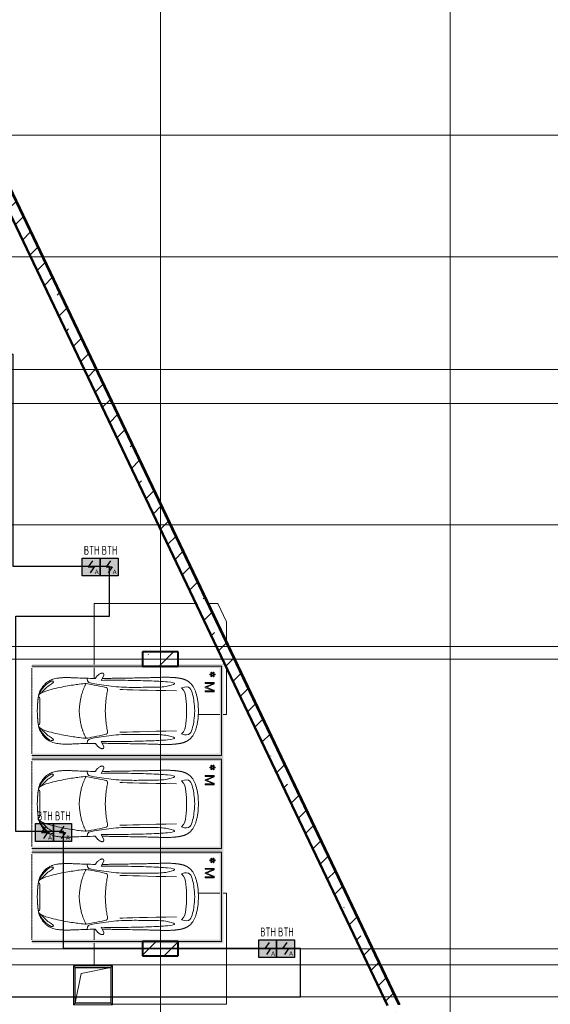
# Model space of a CAD drawing. Header units: millimetres. Extents: x -135639 to 224623, y -383017 to -59102.
# Tile 221 of 256: x 128762 to 143598, y -311822 to -284287. Entities that reach past the tile are written whole.
import ezdxf
from ezdxf.enums import TextEntityAlignment as Align

# ---------------------------------------------------------------- set-up
doc = ezdxf.new("R2010")
doc.units = ezdxf.units.MM
for name, pattern in [('CONTINOUS', [0]), ('Линия сетки', [25, 20, -2.5, 0, -2.5]), ('Невидимые', [5, 3, -2]), ('Штрих_3_3_', [6, 3, -3])]:
    doc.linetypes.add(name, pattern=pattern)
for name, color, linetype, lineweight in [('A-000-M_MASS', 7, 'Continuous', 18), ('A-200-M_WALL', 7, 'Continuous', 18), ('A-200-M_WALL_EXT', 7, 'Continuous', 18), ('A-200-M_WALL_INT', 7, 'Continuous', 18), ('A-200-M_WALL_PAT', 7, 'Continuous', 40), ('A-314-M_WINDOW', 7, 'Continuous', 18), ('C-953-M_PARKING', 7, 'Continuous', 18), ('C-953-MH_PARKING', 7, 'Невидимые', 18), ('S-160-M_FOUND', 7, 'Continuous', 18), ('S-280-M_COLUMN', 7, 'Continuous', 18), ('S-280-M_STRUCT_FRAME', 7, 'Continuous', 18), ('Z-030-M_GRID', 7, 'Continuous', 9), ('ПС', 7, 'Continuous', 40), ('СС-011-ПОЖ-СИГНАЛИЗАЦИЯ', 1, 'Continuous', 30)]:
    doc.layers.add(name, color=color, linetype=linetype, lineweight=lineweight)
doc.styles.add('1111', font='isocpeur.ttf')

# ---------------------------------------------------------------- blocks, each defined once
blk = doc.blocks.new('A_PAR_Parking - M_Зависимые-V21-B2_-11_400_')
at = {"layer": 'C-953-M_PARKING', "true_color": 0xf7f9fb}
blk.add_hatch(color=7, dxfattribs=at).paths.add_polyline_path([(-1300, -451), (-1300, -2700), (1300, -2700), (1300, -1440), (1250, -1440), (1250, -440), (1300, -440), (1300, 2650), (1200, 2650), (1200, -2600), (-1200, -2600), (-1200, 2650), (-1300, 2650), (-1300, 242)])
at = {"layer": 'A-000-M_MASS', "color": 253, "true_color": 0xaaaaaa}
for p, q in [((-853, 717), (-993, 639)), ((-906, 687), (-993, 639)), ((853, 717), (993, 639)), ((993, 639), (906, 687))]:
    blk.add_line(p, q, dxfattribs=at)
for centre, start, end in [((-1010, 678), 223.4184, 293.9305), ((1010, 678), 246.0695, 316.5816)]:
    blk.add_arc(centre, 42.2, start, end, dxfattribs=at)
for points, knots in [([(-908, 876), (-908, 976), (-911, 1161), (-920, 1362), (-926, 1508), (-930, 1645), (-930, 1769), (-922, 1880), (-911, 1957), (-894, 2031), (-871, 2100), (-841, 2165), (-809, 2216), (-779, 2254), (-754, 2281), (-727, 2307), (-698, 2332), (-667, 2355), (-636, 2376), (-604, 2395), (-574, 2412), (-545, 2426), (-519, 2438), (-500, 2445), (-485, 2450), (-474, 2453), (-463, 2456), (-452, 2458), (-440, 2461), (-428, 2463), (-414, 2466), (-402, 2468), (-391, 2470), (-383, 2471), (-376, 2473), (-370, 2474), (-363, 2475), (-356, 2476), (-349, 2477), (-343, 2478), (-337, 2479), (-330, 2480), (-324, 2481), (-317, 2481), (-309, 2482), (-301, 2483), (-293, 2484), (-285, 2485), (-276, 2486), (-263, 2487), (-249, 2488), (-235, 2489), (-223, 2490), (-211, 2491), (-199, 2492), (-186, 2493), (-168, 2494), (-148, 2495), (-127, 2496), (-106, 2497), (-77, 2498), (-40, 2500), (-13, 2501), (1, 2501)], [-1, -1, -1, -1, -0.913265, -0.826531, -0.783163, -0.739796, -0.653061, -0.612245, -0.571429, -0.530612, -0.489796, -0.44898, -0.408163, -0.387755, -0.367347, -0.346939, -0.326531, -0.306122, -0.285714, -0.265306, -0.244898, -0.22449, -0.204082, -0.183673, -0.173469, -0.163265, -0.153061, -0.142857, -0.132653, -0.122449, -0.112245, -0.102041, -0.096939, -0.091837, -0.086735, -0.084184, -0.081633, -0.076531, -0.07398, -0.071429, -0.068878, -0.066327, -0.063776, -0.061224, -0.058673, -0.056122, -0.053571, -0.05102, -0.048469, -0.045918, -0.040816, -0.038265, -0.035714, -0.033163, -0.030612, -0.028061, -0.02551, -0.020408, -0.017857, -0.015306, -0.010204, -0.005102, 0, 0, 0, 0]), ([(1, 2501), (22, 2500), (51, 2499), (88, 2498), (113, 2497), (137, 2496), (160, 2494), (181, 2493), (201, 2492), (219, 2491), (237, 2489), (253, 2488), (268, 2487), (282, 2485), (295, 2484), (307, 2483), (320, 2481), (330, 2480), (338, 2479), (345, 2478), (350, 2477), (356, 2476), (361, 2475), (366, 2474), (371, 2473), (377, 2472), (385, 2471), (393, 2469), (403, 2467), (416, 2465), (434, 2462), (454, 2458), (476, 2453), (498, 2446), (521, 2437), (555, 2422), (605, 2396), (669, 2355), (730, 2307), (773, 2263), (802, 2225), (823, 2195), (841, 2164), (857, 2132), (871, 2099), (887, 2053), (904, 1994), (915, 1931), (922, 1879), (926, 1839), (928, 1798), (930, 1756), (930, 1720), (931, 1690), (931, 1667), (930, 1645), (930, 1621), (929, 1598), (929, 1566), (927, 1526), (925, 1459), (919, 1336), (911, 1145), (908, 970), (908, 876)], [-1, -1, -1, -1, -0.992347, -0.98852, -0.984694, -0.980867, -0.977041, -0.973214, -0.969388, -0.965561, -0.961735, -0.957908, -0.954082, -0.950255, -0.946429, -0.942602, -0.938776, -0.933673, -0.931122, -0.928571, -0.92602, -0.923469, -0.920918, -0.918367, -0.915816, -0.913265, -0.908163, -0.903061, -0.897959, -0.887755, -0.877551, -0.857143, -0.836735, -0.816327, -0.795918, -0.77551, -0.734694, -0.693878, -0.653061, -0.612245, -0.591837, -0.571429, -0.55102, -0.530612, -0.510204, -0.489796, -0.44898, -0.408163, -0.387755, -0.367347, -0.346939, -0.326531, -0.306122, -0.295918, -0.285714, -0.27551, -0.265306, -0.255102, -0.244898, -0.22449, -0.204082, -0.163265, -0.081633, 0, 0, 0, 0]), ([(-480, 2441), (-586, 2392), (-719, 2283), (-847, 2128), (-828, 2057)], [0, 0, 0, 0, 0.53668, 1.024735, 1.024735, 1.024735, 1.024735]), ([(-828, 2057), (-803, 2016), (-728, 2173), (-566, 2339), (-505, 2381)], [0, 0, 0, 0, 0.497572, 1.022643, 1.022643, 1.022643, 1.022643]), ([(-459, 2446), (-508, 2398), (-601, 2147), (-696, 1684), (-744, 1354), (-774, 1106), (-734, 996), (-660, 552), (-618, 522), (-447, 565), (-234, 590), (-2, 602)], [0, 0, 0, 0, 0.884172, 2.058368, 3.212407, 3.977765, 4.871213, 5.547774, 6.288901, 6.772879, 7.454401, 7.454401, 7.454401, 7.454401]), ([(459, 2446), (508, 2398), (601, 2147), (696, 1684), (744, 1354), (774, 1106), (734, 996), (660, 552), (618, 522), (447, 565), (234, 590), (2, 602)], [0, 0, 0, 0, 0.884172, 2.058368, 3.212407, 3.977765, 4.871213, 5.547774, 6.288901, 6.772879, 7.454401, 7.454401, 7.454401, 7.454401]), ([(480, 2441), (586, 2392), (719, 2283), (847, 2128), (828, 2057)], [0, 0, 0, 0, 0.53668, 1.024735, 1.024735, 1.024735, 1.024735]), ([(828, 2057), (803, 2016), (728, 2173), (566, 2339), (505, 2381)], [0, 0, 0, 0, 0.497572, 1.022643, 1.022643, 1.022643, 1.022643]), ([(-908, 1106), (-792, 1130), (-753, 859), (-663, 332), (-655, -196), (-661, -684), (-663, -1068), (-764, -1443), (-817, -1157), (-842, -605), (-857, -17), (-857, 454), (-853, 717)], [0, 0, 0, 0, 1.013953, 2.476159, 4.172855, 5.704608, 7.082231, 8.244161, 9.589947, 11.154659, 12.917121, 14.362976, 14.362976, 14.362976, 14.362976]), ([(908, 1106), (792, 1130), (753, 859), (663, 332), (655, -196), (661, -684), (663, -1068), (764, -1443), (817, -1157), (842, -605), (857, -17), (857, 454), (853, 717)], [0, 0, 0, 0, 1.013953, 2.476159, 4.172855, 5.704608, 7.082231, 8.244161, 9.589947, 11.154659, 12.917121, 14.362976, 14.362976, 14.362976, 14.362976]), ([(-1041, 649), (-1044, 652), (-1049, 657), (-1053, 664), (-1055, 669), (-1057, 675), (-1058, 682), (-1058, 688), (-1058, 702), (-1052, 723), (-1036, 756), (-1011, 790), (-985, 818), (-962, 839), (-944, 853), (-926, 866), (-914, 873), (-908, 876)], [-1, -1, -1, -1, -0.941667, -0.9125, -0.883333, -0.854167, -0.825, -0.795833, -0.766667, -0.65, -0.533333, -0.4, -0.266667, -0.2, -0.133333, -0.066667, 0, 0, 0, 0]), ([(908, 876), (913, 873), (923, 867), (944, 853), (971, 832), (1000, 803), (1026, 771), (1043, 742), (1053, 719), (1057, 703), (1059, 690), (1058, 680), (1056, 673), (1054, 666), (1050, 658), (1045, 652), (1041, 649)], [-1, -1, -1, -1, -0.941667, -0.883333, -0.766667, -0.65, -0.533333, -0.4, -0.333333, -0.266667, -0.2, -0.166667, -0.133333, -0.1, -0.066667, 0, 0, 0, 0]), ([(0, -2004), (-45, -2004), (-132, -2001), (-252, -1991), (-362, -1974), (-462, -1950), (-551, -1921), (-630, -1886), (-686, -1853), (-726, -1824), (-753, -1802), (-774, -1782), (-789, -1766), (-799, -1753), (-809, -1740), (-819, -1727), (-828, -1714), (-836, -1701), (-844, -1688), (-851, -1674), (-858, -1661), (-864, -1647), (-870, -1634), (-876, -1620), (-881, -1606), (-885, -1592), (-890, -1578), (-894, -1565), (-897, -1551), (-901, -1537), (-904, -1524), (-907, -1510), (-909, -1497), (-912, -1483), (-914, -1470), (-916, -1457), (-918, -1444), (-919, -1432), (-921, -1419), (-923, -1403), (-925, -1383), (-928, -1361), (-930, -1339), (-932, -1318), (-934, -1290), (-936, -1257), (-938, -1218), (-939, -1179), (-940, -1139), (-940, -1097), (-939, -1039), (-938, -958), (-934, -846), (-931, -714), (-926, -559), (-923, -376), (-919, -163), (-915, 82), (-911, 315), (-908, 521), (-907, 631), (-906, 687)], [-1, -1, -1, -1, -0.97619, -0.952381, -0.928571, -0.904762, -0.880952, -0.857143, -0.833333, -0.821429, -0.809524, -0.797619, -0.791667, -0.785714, -0.779762, -0.77381, -0.767857, -0.761905, -0.755952, -0.75, -0.744048, -0.738095, -0.732143, -0.72619, -0.720238, -0.714286, -0.708333, -0.702381, -0.696429, -0.690476, -0.684524, -0.678571, -0.672619, -0.666667, -0.660714, -0.654762, -0.64881, -0.642857, -0.636905, -0.630952, -0.619048, -0.607143, -0.595238, -0.583333, -0.571429, -0.547619, -0.52381, -0.5, -0.47619, -0.452381, -0.428571, -0.380952, -0.333333, -0.285714, -0.238095, -0.190476, -0.142857, -0.095238, -0.047619, -0.02381, 0, 0, 0, 0]), ([(906, 687), (907, 631), (908, 521), (911, 367), (913, 222), (916, 41), (919, -163), (923, -376), (926, -559), (930, -688), (932, -780), (934, -844), (936, -902), (938, -956), (939, -1007), (940, -1053), (940, -1097), (940, -1139), (939, -1179), (938, -1218), (936, -1257), (934, -1290), (932, -1318), (930, -1339), (928, -1361), (925, -1383), (923, -1403), (921, -1419), (919, -1432), (918, -1444), (916, -1457), (914, -1470), (912, -1483), (909, -1497), (907, -1510), (904, -1524), (901, -1537), (897, -1551), (894, -1565), (890, -1578), (885, -1592), (881, -1606), (876, -1620), (870, -1634), (864, -1647), (858, -1661), (851, -1674), (844, -1688), (836, -1701), (828, -1714), (819, -1727), (809, -1740), (799, -1753), (789, -1766), (774, -1782), (753, -1802), (726, -1824), (686, -1853), (607, -1900), (495, -1942), (362, -1974), (252, -1991), (132, -2001), (45, -2004), (0, -2004)], [-1, -1, -1, -1, -0.97619, -0.952381, -0.928571, -0.904762, -0.857143, -0.809524, -0.761905, -0.714286, -0.690476, -0.666667, -0.642857, -0.619048, -0.595238, -0.571429, -0.547619, -0.52381, -0.5, -0.47619, -0.452381, -0.428571, -0.416667, -0.404762, -0.392857, -0.380952, -0.369048, -0.363095, -0.357143, -0.35119, -0.345238, -0.339286, -0.333333, -0.327381, -0.321429, -0.315476, -0.309524, -0.303571, -0.297619, -0.291667, -0.285714, -0.279762, -0.27381, -0.267857, -0.261905, -0.255952, -0.25, -0.244048, -0.238095, -0.232143, -0.22619, -0.220238, -0.214286, -0.208333, -0.202381, -0.190476, -0.178571, -0.166667, -0.142857, -0.095238, -0.071429, -0.047619, -0.02381, 0, 0, 0, 0]), ([(-643, -1535), (-732, -1765), (-468, -1855), (-203, -1891), (-2, -1902)], [0, 0, 0, 0, 0.867049, 1.684227, 1.684227, 1.684227, 1.684227]), ([(-643, -1535), (-570, -1622), (-349, -1664), (-124, -1672), (-2, -1676)], [0, 0, 0, 0, 0.616728, 1.242165, 1.242165, 1.242165, 1.242165]), ([(643, -1535), (732, -1765), (468, -1855), (203, -1891), (2, -1902)], [0, 0, 0, 0, 0.867049, 1.684227, 1.684227, 1.684227, 1.684227]), ([(643, -1535), (570, -1622), (349, -1664), (124, -1672), (2, -1676)], [0, 0, 0, 0, 0.616728, 1.242165, 1.242165, 1.242165, 1.242165])]:
    blk.add_open_spline(points, degree=3, knots=knots, dxfattribs=at)
for points, degree in [([(-376, 2470), (-425, 2412), (-257, 2425), (-2, 2432)], 3), ([(376, 2470), (425, 2412), (257, 2425), (2, 2432)], 3), ([(-2, 1330), (-478, 1299), (-762, 1135)], 2), ([(2, 1330), (478, 1299), (762, 1135)], 2), ([(-599, 190), (-592, 24), (-575, -588), (-560, -1389)], 3), ([(599, 190), (592, 24), (575, -588), (560, -1389)], 3)]:
    blk.add_open_spline(points, degree=degree, dxfattribs=at)
at = {"layer": 'C-953-M_PARKING', "color": 253, "true_color": 0xaaaaaa}
for p, q in [((-1250, -2650), (-1250, 2650)), ((1250, 2650), (1250, -2650)), ((535, -2196), (533, -2198)), ((533, -2198), (535, -2196)), ((533, -2198), (533, -2200)), ((533, -2200), (533, -2434)), ((539, -2195), (535, -2196)), ((535, -2196), (539, -2195)), ((544, -2195), (539, -2195)), ((550, -2195), (544, -2195)), ((554, -2196), (550, -2195)), ((550, -2195), (554, -2196)), ((556, -2198), (554, -2196)), ((554, -2196), (556, -2198)), ((557, -2200), (556, -2198)), ((649, -2199), (557, -2425)), ((557, -2425), (557, -2200)), ((651, -2196), (649, -2197)), ((649, -2197), (651, -2196)), ((649, -2197), (649, -2199)), ((649, -2199), (649, -2197)), ((655, -2195), (651, -2196)), ((651, -2196), (655, -2195)), ((659, -2195), (655, -2195)), ((655, -2195), (659, -2195)), ((664, -2195), (659, -2195)), ((659, -2195), (664, -2195)), ((667, -2196), (664, -2195)), ((664, -2195), (667, -2196)), ((669, -2197), (667, -2196)), ((667, -2196), (669, -2197)), ((670, -2199), (669, -2197)), ((669, -2197), (670, -2199)), ((769, -2425), (670, -2199)), ((770, -2198), (769, -2200)), ((769, -2200), (769, -2425)), ((772, -2196), (770, -2198)), ((770, -2198), (772, -2196)), ((775, -2195), (772, -2196)), ((772, -2196), (774, -2196)), ((781, -2195), (775, -2195)), ((787, -2195), (781, -2195)), ((791, -2196), (787, -2195)), ((787, -2195), (791, -2196)), ((793, -2198), (791, -2196)), ((791, -2196), (793, -2198)), ((793, -2200), (793, -2198)), ((793, -2198), (793, -2200)), ((793, -2434), (793, -2200)), ((533, -2434), (536, -2443)), ((536, -2443), (544, -2446)), ((544, -2446), (556, -2446)), ((556, -2446), (565, -2445)), ((565, -2445), (572, -2442)), ((572, -2442), (576, -2437)), ((576, -2437), (580, -2430)), ((580, -2430), (660, -2232)), ((660, -2232), (748, -2429)), ((748, -2429), (752, -2437)), ((752, -2437), (757, -2442)), ((757, -2442), (762, -2445)), ((762, -2445), (768, -2446)), ((768, -2446), (782, -2446)), ((782, -2446), (786, -2445)), ((786, -2445), (782, -2446)), ((786, -2445), (789, -2443)), ((789, -2443), (786, -2445)), ((789, -2443), (792, -2440)), ((792, -2440), (789, -2443)), ((792, -2440), (793, -2434)), ((959, -2361), (955, -2371)), ((955, -2371), (957, -2375)), ((957, -2420), (955, -2424)), ((955, -2424), (959, -2434)), ((957, -2375), (1002, -2398)), ((1002, -2398), (957, -2420)), ((965, -2353), (959, -2361)), ((959, -2434), (965, -2442)), ((969, -2353), (965, -2353)), ((965, -2442), (969, -2442)), ((1010, -2384), (969, -2353)), ((969, -2442), (1010, -2412)), ((1008, -2327), (1005, -2330)), ((1005, -2330), (1010, -2384)), ((1010, -2412), (1005, -2465)), ((1005, -2465), (1008, -2469)), ((1018, -2325), (1008, -2327)), ((1008, -2469), (1018, -2470)), ((1028, -2327), (1018, -2325)), ((1018, -2470), (1028, -2469)), ((1025, -2384), (1030, -2330)), ((1066, -2353), (1025, -2384)), ((1030, -2465), (1025, -2412)), ((1025, -2412), (1066, -2442)), ((1030, -2330), (1028, -2327)), ((1028, -2469), (1030, -2465)), ((1033, -2398), (1078, -2375)), ((1078, -2420), (1033, -2398)), ((1070, -2353), (1066, -2353)), ((1066, -2442), (1070, -2442)), ((1076, -2361), (1070, -2353)), ((1070, -2442), (1076, -2434)), ((1080, -2371), (1076, -2361)), ((1076, -2434), (1080, -2424)), ((1078, -2375), (1080, -2371)), ((1080, -2424), (1078, -2420)), ((1250, -2650), (-1250, -2650))]:
    blk.add_line(p, q, dxfattribs=at)
at = {"layer": 'C-953-MH_PARKING', "color": 253, "linetype": 'Штрих_3_3_', "true_color": 0xaaaaaa}
blk.add_line((-1200, 2650), (1200, 2650), dxfattribs=at)
blk = doc.blocks.new('A_PAR_Parking - M_Зависимые-V22-B2_-11_400_')
at = {"layer": 'C-953-M_PARKING', "true_color": 0xf7f9fb}
blk.add_hatch(color=7, dxfattribs=at).paths.add_polyline_path([(-1300, -451), (-1300, -2700), (1300, -2700), (1300, 2650), (1200, 2650), (1200, -2600), (-1200, -2600), (-1200, 2650), (-1300, 2650), (-1300, 242)])
at = {"layer": 'A-000-M_MASS', "color": 253, "true_color": 0xaaaaaa}
for p, q in [((-853, 717), (-993, 639)), ((-906, 687), (-993, 639)), ((853, 717), (993, 639)), ((993, 639), (906, 687))]:
    blk.add_line(p, q, dxfattribs=at)
for centre, start, end in [((-1010, 678), 223.4184, 293.9305), ((1010, 678), 246.0695, 316.5816)]:
    blk.add_arc(centre, 42.2, start, end, dxfattribs=at)
for points, knots in [([(-908, 876), (-908, 976), (-911, 1161), (-920, 1362), (-926, 1508), (-930, 1645), (-930, 1769), (-922, 1880), (-911, 1957), (-894, 2031), (-871, 2100), (-841, 2165), (-809, 2216), (-779, 2254), (-754, 2281), (-727, 2307), (-698, 2332), (-667, 2355), (-636, 2376), (-604, 2395), (-574, 2412), (-545, 2426), (-519, 2438), (-500, 2445), (-485, 2450), (-474, 2453), (-463, 2456), (-452, 2458), (-440, 2461), (-428, 2463), (-414, 2466), (-402, 2468), (-391, 2470), (-383, 2471), (-376, 2473), (-370, 2474), (-363, 2475), (-356, 2476), (-349, 2477), (-343, 2478), (-337, 2479), (-330, 2480), (-324, 2481), (-317, 2481), (-309, 2482), (-301, 2483), (-293, 2484), (-285, 2485), (-276, 2486), (-263, 2487), (-249, 2488), (-235, 2489), (-223, 2490), (-211, 2491), (-199, 2492), (-186, 2493), (-168, 2494), (-148, 2495), (-127, 2496), (-106, 2497), (-77, 2498), (-40, 2500), (-13, 2501), (1, 2501)], [-1, -1, -1, -1, -0.913265, -0.826531, -0.783163, -0.739796, -0.653061, -0.612245, -0.571429, -0.530612, -0.489796, -0.44898, -0.408163, -0.387755, -0.367347, -0.346939, -0.326531, -0.306122, -0.285714, -0.265306, -0.244898, -0.22449, -0.204082, -0.183673, -0.173469, -0.163265, -0.153061, -0.142857, -0.132653, -0.122449, -0.112245, -0.102041, -0.096939, -0.091837, -0.086735, -0.084184, -0.081633, -0.076531, -0.07398, -0.071429, -0.068878, -0.066327, -0.063776, -0.061224, -0.058673, -0.056122, -0.053571, -0.05102, -0.048469, -0.045918, -0.040816, -0.038265, -0.035714, -0.033163, -0.030612, -0.028061, -0.02551, -0.020408, -0.017857, -0.015306, -0.010204, -0.005102, 0, 0, 0, 0]), ([(1, 2501), (22, 2500), (51, 2499), (88, 2498), (113, 2497), (137, 2496), (160, 2494), (181, 2493), (201, 2492), (219, 2491), (237, 2489), (253, 2488), (268, 2487), (282, 2485), (295, 2484), (307, 2483), (320, 2481), (330, 2480), (338, 2479), (345, 2478), (350, 2477), (356, 2476), (361, 2475), (366, 2474), (371, 2473), (377, 2472), (385, 2471), (393, 2469), (403, 2467), (416, 2465), (434, 2462), (454, 2458), (476, 2453), (498, 2446), (521, 2437), (555, 2422), (605, 2396), (669, 2355), (730, 2307), (773, 2263), (802, 2225), (823, 2195), (841, 2164), (857, 2132), (871, 2099), (887, 2053), (904, 1994), (915, 1931), (922, 1879), (926, 1839), (928, 1798), (930, 1756), (930, 1720), (931, 1690), (931, 1667), (930, 1645), (930, 1621), (929, 1598), (929, 1566), (927, 1526), (925, 1459), (919, 1336), (911, 1145), (908, 970), (908, 876)], [-1, -1, -1, -1, -0.992347, -0.98852, -0.984694, -0.980867, -0.977041, -0.973214, -0.969388, -0.965561, -0.961735, -0.957908, -0.954082, -0.950255, -0.946429, -0.942602, -0.938776, -0.933673, -0.931122, -0.928571, -0.92602, -0.923469, -0.920918, -0.918367, -0.915816, -0.913265, -0.908163, -0.903061, -0.897959, -0.887755, -0.877551, -0.857143, -0.836735, -0.816327, -0.795918, -0.77551, -0.734694, -0.693878, -0.653061, -0.612245, -0.591837, -0.571429, -0.55102, -0.530612, -0.510204, -0.489796, -0.44898, -0.408163, -0.387755, -0.367347, -0.346939, -0.326531, -0.306122, -0.295918, -0.285714, -0.27551, -0.265306, -0.255102, -0.244898, -0.22449, -0.204082, -0.163265, -0.081633, 0, 0, 0, 0]), ([(-480, 2441), (-586, 2392), (-719, 2283), (-847, 2128), (-828, 2057)], [0, 0, 0, 0, 0.53668, 1.024735, 1.024735, 1.024735, 1.024735]), ([(-828, 2057), (-803, 2016), (-728, 2173), (-566, 2339), (-505, 2381)], [0, 0, 0, 0, 0.497572, 1.022643, 1.022643, 1.022643, 1.022643]), ([(-459, 2446), (-508, 2398), (-601, 2147), (-696, 1684), (-744, 1354), (-774, 1106), (-734, 996), (-660, 552), (-618, 522), (-447, 565), (-234, 590), (-2, 602)], [0, 0, 0, 0, 0.884172, 2.058368, 3.212407, 3.977765, 4.871213, 5.547774, 6.288901, 6.772879, 7.454401, 7.454401, 7.454401, 7.454401]), ([(459, 2446), (508, 2398), (601, 2147), (696, 1684), (744, 1354), (774, 1106), (734, 996), (660, 552), (618, 522), (447, 565), (234, 590), (2, 602)], [0, 0, 0, 0, 0.884172, 2.058368, 3.212407, 3.977765, 4.871213, 5.547774, 6.288901, 6.772879, 7.454401, 7.454401, 7.454401, 7.454401]), ([(480, 2441), (586, 2392), (719, 2283), (847, 2128), (828, 2057)], [0, 0, 0, 0, 0.53668, 1.024735, 1.024735, 1.024735, 1.024735]), ([(828, 2057), (803, 2016), (728, 2173), (566, 2339), (505, 2381)], [0, 0, 0, 0, 0.497572, 1.022643, 1.022643, 1.022643, 1.022643]), ([(-908, 1106), (-792, 1130), (-753, 859), (-663, 332), (-655, -196), (-661, -684), (-663, -1068), (-764, -1443), (-817, -1157), (-842, -605), (-857, -17), (-857, 454), (-853, 717)], [0, 0, 0, 0, 1.013953, 2.476159, 4.172855, 5.704608, 7.082231, 8.244161, 9.589947, 11.154659, 12.917121, 14.362976, 14.362976, 14.362976, 14.362976]), ([(908, 1106), (792, 1130), (753, 859), (663, 332), (655, -196), (661, -684), (663, -1068), (764, -1443), (817, -1157), (842, -605), (857, -17), (857, 454), (853, 717)], [0, 0, 0, 0, 1.013953, 2.476159, 4.172855, 5.704608, 7.082231, 8.244161, 9.589947, 11.154659, 12.917121, 14.362976, 14.362976, 14.362976, 14.362976]), ([(-1041, 649), (-1044, 652), (-1049, 657), (-1053, 664), (-1055, 669), (-1057, 675), (-1058, 682), (-1058, 688), (-1058, 702), (-1052, 723), (-1036, 756), (-1011, 790), (-985, 818), (-962, 839), (-944, 853), (-926, 866), (-914, 873), (-908, 876)], [-1, -1, -1, -1, -0.941667, -0.9125, -0.883333, -0.854167, -0.825, -0.795833, -0.766667, -0.65, -0.533333, -0.4, -0.266667, -0.2, -0.133333, -0.066667, 0, 0, 0, 0]), ([(908, 876), (913, 873), (923, 867), (944, 853), (971, 832), (1000, 803), (1026, 771), (1043, 742), (1053, 719), (1057, 703), (1059, 690), (1058, 680), (1056, 673), (1054, 666), (1050, 658), (1045, 652), (1041, 649)], [-1, -1, -1, -1, -0.941667, -0.883333, -0.766667, -0.65, -0.533333, -0.4, -0.333333, -0.266667, -0.2, -0.166667, -0.133333, -0.1, -0.066667, 0, 0, 0, 0]), ([(0, -2004), (-45, -2004), (-132, -2001), (-252, -1991), (-362, -1974), (-462, -1950), (-551, -1921), (-630, -1886), (-686, -1853), (-726, -1824), (-753, -1802), (-774, -1782), (-789, -1766), (-799, -1753), (-809, -1740), (-819, -1727), (-828, -1714), (-836, -1701), (-844, -1688), (-851, -1674), (-858, -1661), (-864, -1647), (-870, -1634), (-876, -1620), (-881, -1606), (-885, -1592), (-890, -1578), (-894, -1565), (-897, -1551), (-901, -1537), (-904, -1524), (-907, -1510), (-909, -1497), (-912, -1483), (-914, -1470), (-916, -1457), (-918, -1444), (-919, -1432), (-921, -1419), (-923, -1403), (-925, -1383), (-928, -1361), (-930, -1339), (-932, -1318), (-934, -1290), (-936, -1257), (-938, -1218), (-939, -1179), (-940, -1139), (-940, -1097), (-939, -1039), (-938, -958), (-934, -846), (-931, -714), (-926, -559), (-923, -376), (-919, -163), (-915, 82), (-911, 315), (-908, 521), (-907, 631), (-906, 687)], [-1, -1, -1, -1, -0.97619, -0.952381, -0.928571, -0.904762, -0.880952, -0.857143, -0.833333, -0.821429, -0.809524, -0.797619, -0.791667, -0.785714, -0.779762, -0.77381, -0.767857, -0.761905, -0.755952, -0.75, -0.744048, -0.738095, -0.732143, -0.72619, -0.720238, -0.714286, -0.708333, -0.702381, -0.696429, -0.690476, -0.684524, -0.678571, -0.672619, -0.666667, -0.660714, -0.654762, -0.64881, -0.642857, -0.636905, -0.630952, -0.619048, -0.607143, -0.595238, -0.583333, -0.571429, -0.547619, -0.52381, -0.5, -0.47619, -0.452381, -0.428571, -0.380952, -0.333333, -0.285714, -0.238095, -0.190476, -0.142857, -0.095238, -0.047619, -0.02381, 0, 0, 0, 0]), ([(906, 687), (907, 631), (908, 521), (911, 367), (913, 222), (916, 41), (919, -163), (923, -376), (926, -559), (930, -688), (932, -780), (934, -844), (936, -902), (938, -956), (939, -1007), (940, -1053), (940, -1097), (940, -1139), (939, -1179), (938, -1218), (936, -1257), (934, -1290), (932, -1318), (930, -1339), (928, -1361), (925, -1383), (923, -1403), (921, -1419), (919, -1432), (918, -1444), (916, -1457), (914, -1470), (912, -1483), (909, -1497), (907, -1510), (904, -1524), (901, -1537), (897, -1551), (894, -1565), (890, -1578), (885, -1592), (881, -1606), (876, -1620), (870, -1634), (864, -1647), (858, -1661), (851, -1674), (844, -1688), (836, -1701), (828, -1714), (819, -1727), (809, -1740), (799, -1753), (789, -1766), (774, -1782), (753, -1802), (726, -1824), (686, -1853), (607, -1900), (495, -1942), (362, -1974), (252, -1991), (132, -2001), (45, -2004), (0, -2004)], [-1, -1, -1, -1, -0.97619, -0.952381, -0.928571, -0.904762, -0.857143, -0.809524, -0.761905, -0.714286, -0.690476, -0.666667, -0.642857, -0.619048, -0.595238, -0.571429, -0.547619, -0.52381, -0.5, -0.47619, -0.452381, -0.428571, -0.416667, -0.404762, -0.392857, -0.380952, -0.369048, -0.363095, -0.357143, -0.35119, -0.345238, -0.339286, -0.333333, -0.327381, -0.321429, -0.315476, -0.309524, -0.303571, -0.297619, -0.291667, -0.285714, -0.279762, -0.27381, -0.267857, -0.261905, -0.255952, -0.25, -0.244048, -0.238095, -0.232143, -0.22619, -0.220238, -0.214286, -0.208333, -0.202381, -0.190476, -0.178571, -0.166667, -0.142857, -0.095238, -0.071429, -0.047619, -0.02381, 0, 0, 0, 0]), ([(-643, -1535), (-732, -1765), (-468, -1855), (-203, -1891), (-2, -1902)], [0, 0, 0, 0, 0.867049, 1.684227, 1.684227, 1.684227, 1.684227]), ([(-643, -1535), (-570, -1622), (-349, -1664), (-124, -1672), (-2, -1676)], [0, 0, 0, 0, 0.616728, 1.242165, 1.242165, 1.242165, 1.242165]), ([(643, -1535), (732, -1765), (468, -1855), (203, -1891), (2, -1902)], [0, 0, 0, 0, 0.867049, 1.684227, 1.684227, 1.684227, 1.684227]), ([(643, -1535), (570, -1622), (349, -1664), (124, -1672), (2, -1676)], [0, 0, 0, 0, 0.616728, 1.242165, 1.242165, 1.242165, 1.242165])]:
    blk.add_open_spline(points, degree=3, knots=knots, dxfattribs=at)
for points, degree in [([(-376, 2470), (-425, 2412), (-257, 2425), (-2, 2432)], 3), ([(376, 2470), (425, 2412), (257, 2425), (2, 2432)], 3), ([(-2, 1330), (-478, 1299), (-762, 1135)], 2), ([(2, 1330), (478, 1299), (762, 1135)], 2), ([(-599, 190), (-592, 24), (-575, -588), (-560, -1389)], 3), ([(599, 190), (592, 24), (575, -588), (560, -1389)], 3)]:
    blk.add_open_spline(points, degree=degree, dxfattribs=at)
at = {"layer": 'C-953-M_PARKING', "color": 253, "true_color": 0xaaaaaa}
for p, q in [((-1250, -2650), (-1250, 2650)), ((1250, 2650), (1250, -2650)), ((535, -2196), (533, -2198)), ((533, -2198), (535, -2196)), ((533, -2198), (533, -2200)), ((533, -2200), (533, -2434)), ((539, -2195), (535, -2196)), ((535, -2196), (539, -2195)), ((544, -2195), (539, -2195)), ((550, -2195), (544, -2195)), ((554, -2196), (550, -2195)), ((550, -2195), (554, -2196)), ((556, -2198), (554, -2196)), ((554, -2196), (556, -2198)), ((557, -2200), (556, -2198)), ((649, -2199), (557, -2425)), ((557, -2425), (557, -2200)), ((651, -2196), (649, -2197)), ((649, -2197), (651, -2196)), ((649, -2197), (649, -2199)), ((649, -2199), (649, -2197)), ((655, -2195), (651, -2196)), ((651, -2196), (655, -2195)), ((659, -2195), (655, -2195)), ((655, -2195), (659, -2195)), ((664, -2195), (659, -2195)), ((659, -2195), (664, -2195)), ((667, -2196), (664, -2195)), ((664, -2195), (667, -2196)), ((669, -2197), (667, -2196)), ((667, -2196), (669, -2197)), ((670, -2199), (669, -2197)), ((669, -2197), (670, -2199)), ((769, -2425), (670, -2199)), ((770, -2198), (769, -2200)), ((769, -2200), (769, -2425)), ((772, -2196), (770, -2198)), ((770, -2198), (772, -2196)), ((775, -2195), (772, -2196)), ((772, -2196), (775, -2195)), ((781, -2195), (775, -2195)), ((787, -2195), (781, -2195)), ((791, -2196), (787, -2195)), ((787, -2195), (791, -2196)), ((793, -2198), (791, -2196)), ((791, -2196), (793, -2198)), ((793, -2200), (793, -2198)), ((793, -2198), (793, -2200)), ((793, -2434), (793, -2200)), ((533, -2434), (536, -2443)), ((536, -2443), (544, -2446)), ((544, -2446), (556, -2446)), ((556, -2446), (565, -2445)), ((565, -2445), (572, -2442)), ((572, -2442), (576, -2437)), ((576, -2437), (580, -2430)), ((580, -2430), (660, -2232)), ((660, -2232), (748, -2429)), ((748, -2429), (752, -2437)), ((752, -2437), (757, -2442)), ((757, -2442), (762, -2445)), ((762, -2445), (768, -2446)), ((768, -2446), (782, -2446)), ((782, -2446), (786, -2445)), ((786, -2445), (782, -2446)), ((786, -2445), (789, -2443)), ((789, -2443), (786, -2445)), ((789, -2443), (792, -2440)), ((792, -2440), (789, -2443)), ((792, -2440), (793, -2434)), ((959, -2361), (955, -2371)), ((955, -2371), (957, -2375)), ((957, -2420), (955, -2424)), ((955, -2424), (959, -2434)), ((957, -2375), (1002, -2398)), ((1002, -2398), (957, -2420)), ((965, -2353), (959, -2361)), ((959, -2434), (965, -2442)), ((969, -2353), (965, -2353)), ((965, -2442), (969, -2442)), ((1010, -2384), (969, -2353)), ((969, -2442), (1010, -2412)), ((1008, -2327), (1005, -2330)), ((1005, -2330), (1010, -2384)), ((1010, -2412), (1005, -2465)), ((1005, -2465), (1008, -2469)), ((1018, -2325), (1008, -2327)), ((1008, -2469), (1018, -2470)), ((1028, -2327), (1018, -2325)), ((1018, -2470), (1028, -2469)), ((1025, -2384), (1030, -2330)), ((1066, -2353), (1025, -2384)), ((1030, -2465), (1025, -2412)), ((1025, -2412), (1066, -2442)), ((1030, -2330), (1028, -2327)), ((1028, -2469), (1030, -2465)), ((1033, -2398), (1078, -2375)), ((1078, -2420), (1033, -2398)), ((1070, -2353), (1066, -2353)), ((1066, -2442), (1070, -2442)), ((1076, -2361), (1070, -2353)), ((1070, -2442), (1076, -2434)), ((1080, -2371), (1076, -2361)), ((1076, -2434), (1080, -2424)), ((1078, -2375), (1080, -2371)), ((1080, -2424), (1078, -2420)), ((1250, -2650), (-1250, -2650))]:
    blk.add_line(p, q, dxfattribs=at)
at = {"layer": 'C-953-MH_PARKING', "color": 253, "linetype": 'Штрих_3_3_', "true_color": 0xaaaaaa}
blk.add_line((-1200, 2650), (1200, 2650), dxfattribs=at)
blk = doc.blocks.new('105_Приямок_C крышкой - 1000x1000-3524621-B2_-11_400_')
at = {"layer": 'A-314-M_WINDOW', "color": 253, "true_color": 0xaaaaaa}
for p, q in [((-545, -545), (-545, 545)), ((-545, 545), (545, 545)), ((545, 545), (545, -545)), ((545, -545), (-545, -545))]:
    blk.add_line(p, q, dxfattribs=at)
at = {"layer": 'S-280-M_STRUCT_FRAME', "color": 253, "true_color": 0xaaaaaa}
for p, q in [((-500, 500), (-545, 545)), ((500, 500), (545, 545)), ((-500, -500), (-545, -545)), ((500, -500), (545, -545))]:
    blk.add_line(p, q, dxfattribs=at)
blk = doc.blocks.new('135_SLK_GD_AR_rvt-1-B2_-11_400_')
at = {"layer": 'A-200-M_WALL_INT', "color": 253, "lineweight": 40, "true_color": 0xaaaaaa}
for p, q in [((134470, 77399), (147598, 49863)), ((147600, 49863), (134472, 77400)), ((140750, 59752), (140748, 59752)), ((140748, 59752), (140748, 59350)), ((141752, 59752), (140750, 59752)), ((141752, 59750), (141752, 59752)), ((141752, 59348), (141752, 59750)), ((140748, 59350), (140748, 59348)), ((140748, 59348), (141750, 59348)), ((141750, 59348), (141752, 59348)), ((140750, 51652), (140748, 51652)), ((140748, 51652), (140748, 51248)), ((141752, 51652), (140750, 51652)), ((141752, 51650), (141752, 51652)), ((141752, 51248), (141752, 51650)), ((140748, 51248), (140750, 51248)), ((140750, 51248), (141750, 51248)), ((141750, 51248), (141752, 51248))]:
    blk.add_line(p, q, dxfattribs=at)
at = {"layer": 'A-314-M_WINDOW', "color": 253, "lineweight": 18, "true_color": 0xaaaaaa}
blk.add_blockref('105_Приямок_C крышкой - 1000x1000-3524621-B2_-11_400_', (139370, 50425), dxfattribs=at)
at = {"layer": 'C-953-M_PARKING', "color": 253, "lineweight": 18, "true_color": 0xaaaaaa, "rotation": 90.00000000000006}
for name, p in [('A_PAR_Parking - M_Зависимые-V21-B2_-11_400_', (140310, 58100)), ('A_PAR_Parking - M_Зависимые-V22-B2_-11_400_', (140310, 55500)), ('A_PAR_Parking - M_Зависимые-V22-B2_-11_400_', (140310, 52900))]:
    blk.add_blockref(name, p, dxfattribs=at)
blk = doc.blocks.new('Бетон-Прямоугольная-Колонна - CLM_Подземные этажи_В40-400х1000-V175-B2_-11_400_')
at = {"layer": 'S-280-M_COLUMN', "lineweight": 9, "true_color": 0xaaaaaa}
h = blk.add_hatch(dxfattribs=at)
h.set_pattern_fill('FP_54', color=253, style=0, pattern_type=2)
h.set_pattern_definition([(135, (59550, -141250), (-628.618, -628.618), []), (135, (59550, -140621.4), (-628.618, -628.618), [1111.25, -222.25, 6.706, -215.544])])
h.paths.add_polyline_path([(200, 500), (-200, 500), (-200, -500), (200, -500), (200, -489)])
at = {"layer": 'S-280-M_COLUMN', "color": 253, "lineweight": 40, "true_color": 0xaaaaaa}
for p, q in [((200, 500), (-200, 500)), ((-200, 500), (-200, -500)), ((200, -500), (200, 500)), ((-200, -500), (200, -500))]:
    blk.add_line(p, q, dxfattribs=at)
blk = doc.blocks.new('Бетон-Прямоугольная-Колонна - CLM_Подземные этажи_В40-400х1000-V176-B2_-11_400_')
at = {"layer": 'S-280-M_COLUMN', "lineweight": 9, "true_color": 0xaaaaaa}
h = blk.add_hatch(dxfattribs=at)
h.set_pattern_fill('FP_55', color=253, style=0, pattern_type=2)
h.set_pattern_definition([(135, (51450, -141250), (-628.618, -628.618), []), (135, (51450, -140621.4), (-628.618, -628.618), [1111.25, -222.25, 6.706, -215.544])])
h.paths.add_polyline_path([(200, 500), (-200, 500), (-200, -500), (200, -500), (200, 205)])
at = {"layer": 'S-280-M_COLUMN', "color": 253, "lineweight": 40, "true_color": 0xaaaaaa}
for p, q in [((200, 500), (-200, 500)), ((-200, 500), (-200, -500)), ((200, -500), (200, 500)), ((-200, -500), (200, -500))]:
    blk.add_line(p, q, dxfattribs=at)
blk = doc.blocks.new('ADSK_ОбобщеннаяМодель_ОтверстиеПрямоугольное_вПерекрытии - ADSK_ОтверстиеПрямоугольное_вПерекрытии-660398-B2_-11_400_')
at = {"layer": 'A-000-M_MASS', "color": 253, "lineweight": 30, "true_color": 0xaaaaaa}
for p, q in [((-500, 500), (500, 500)), ((-500, -500), (-500, 500)), ((500, 500), (500, -500)), ((500, -500), (-500, -500))]:
    blk.add_line(p, q, dxfattribs=at)
at = {"layer": 'A-000-M_MASS', "color": 253, "true_color": 0xaaaaaa}
for p, q in [((-500, -500), (-333, 333)), ((-333, 333), (500, 500))]:
    blk.add_line(p, q, dxfattribs=at)
blk = doc.blocks.new('135_SLK_GD_KR_rvt-1-B2_-11_400_')
at = {"layer": 'A-200-M_WALL_PAT', "lineweight": 9, "true_color": 0xaaaaaa}
h = blk.add_hatch(dxfattribs=at)
h.set_pattern_fill('FP_5', color=253, style=0, pattern_type=2)
h.set_pattern_definition([(45, (0, 0), (-628.618, 628.618), []), (45, (628.6, 0), (-628.618, 628.618), [1111.25, -222.25, 6.706, -215.544])])
h.paths.add_polyline_path([(147801, 49441), (147917, 49893), (134804, 77400), (134472, 77400), (147600, 49863)])
at = {"layer": 'A-200-M_WALL', "color": 253, "lineweight": 40, "true_color": 0xaaaaaa}
for p, q in [((143221, 59749), (134806, 77401)), ((143225, 59751), (134810, 77403)), ((143228, 59753), (134813, 77404)), ((147928, 49894), (143228, 59753)), ((147920, 49894), (143221, 59749)), ((147924, 49894), (143225, 59751)), ((147924, 49894), (147922, 49888)), ((147928, 49894), (147926, 49888))]:
    blk.add_line(p, q, dxfattribs=at)
at = {"layer": 'A-200-M_WALL_EXT', "color": 253, "lineweight": 40, "true_color": 0xaaaaaa}
for p, q in [((134472, 77400), (147600, 49863)), ((147917, 49893), (134804, 77400)), ((134804, 77400), (143219, 59748)), ((143237, 59757), (134822, 77409)), ((147939, 49895), (143237, 59757)), ((143219, 59748), (147917, 49893)), ((147935, 49880), (147939, 49895))]:
    blk.add_line(p, q, dxfattribs=at)
at = {"layer": 'S-160-M_FOUND', "color": 253, "true_color": 0xaaaaaa}
for p, q in [((142240, 61100), (139400, 61100)), ((139400, 61100), (139400, 59400)), ((142856, 61100), (142597, 61100)), ((143100, 60588), (142856, 61100)), ((143100, 60045), (143100, 60588)), ((139400, 59300), (139400, 59008)), ((143100, 58000), (143100, 59297)), ((142311, 58000), (142910, 58000)), ((143010, 58000), (143100, 58000)), ((142910, 53000), (142311, 53000)), ((143100, 53000), (143010, 53000)), ((143100, 49900), (143100, 53000)), ((139400, 51992), (139400, 51700)), ((139400, 51600), (139400, 50970)), ((139915, 49900), (141490, 49900)), ((141490, 49900), (143100, 49900))]:
    blk.add_line(p, q, dxfattribs=at)
at = {"layer": 'A-000-M_MASS', "color": 253, "lineweight": 18, "true_color": 0xaaaaaa}
blk.add_blockref('ADSK_ОбобщеннаяМодель_ОтверстиеПрямоугольное_вПерекрытии - ADSK_ОтверстиеПрямоугольное_вПерекрытии-660398-B2_-11_400_', (139370, 50425), dxfattribs=at)
at = {"layer": 'S-280-M_COLUMN', "color": 253, "lineweight": 18, "true_color": 0xaaaaaa, "rotation": 269.9999999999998}
for name, p in [('Бетон-Прямоугольная-Колонна - CLM_Подземные этажи_В40-400х1000-V175-B2_-11_400_', (141250, 59550)), ('Бетон-Прямоугольная-Колонна - CLM_Подземные этажи_В40-400х1000-V176-B2_-11_400_', (141250, 51450))]:
    blk.add_blockref(name, p, dxfattribs=at)
blk = doc.blocks.new('-2 этаж')
at = {"layer": 'Z-030-M_GRID', "color": 253, "linetype": 'Линия сетки', "true_color": 0xaaaaaa}
for p, q in [((400342.3, -369619.8), (400342.3, -216207.4)), ((408442.3, -369619.3), (408442.3, -216207.4)), ((415039.4, -275727.3), (255409.6, -275727.3)), ((415039.6, -279127.3), (255409.8, -279127.3)), ((412503.2, -282277.3), (255410, -282277.3)), ((415039.8, -283227.3), (255410.1, -283227.3)), ((415040.1, -286627.3), (255410.3, -286627.3)), ((412500.3, -290027.3), (255410.5, -290027.3)), ((415043.2, -290377.3), (255410.5, -290377.3)), ((412500.8, -298477.3), (255411, -298477.3)), ((415036, -298927.3), (255411, -298927.3)), ((412500.8, -299827.3), (255411.1, -299827.3))]:
    blk.add_line(p, q, dxfattribs=at)
at = {"lineweight": 5}
for name in ['135_SLK_GD_KR_rvt-1-B2_-11_400_', '135_SLK_GD_AR_rvt-1-B2_-11_400_']:
    blk.add_blockref(name, (259092.3, -349927.3), dxfattribs=at)
blk = doc.blocks.new('*U4706')
at = {"lineweight": 35, "true_color": 0xffffff}
h = blk.add_hatch(color=7, dxfattribs=at)
h.dxf.hatch_style = 1
h.paths.add_polyline_path([(0, 500), (0, 0), (500, 0), (500, 500)])
at = {"color": 1, "linetype": 'ByBlock', "lineweight": -2}
for p, q in [((289, 426), (167, 250)), ((167, 250), (333, 250)), ((333, 250), (219, 86))]:
    blk.add_line(p, q, dxfattribs=at)
at = {"color": 1, "linetype": 'ByBlock', "lineweight": -2, "ltscale": 0.1}
blk.add_lwpolyline([(0, 500), (500, 500), (500, 0), (0, 0)], close=True, dxfattribs=at)
at = {"color": 1, "linetype": 'ByBlock', "lineweight": -2, "ltscale": 1000, "style": '1111'}
blk.add_text('A', height=128, dxfattribs=at).set_placement((403, 49), align=Align.CENTER)
at = {"color": 0, "linetype": 'ByBlock', "lineweight": -2, "style": '1111'}
blk.add_attdef('INDEX', (-63, -235), '', height=125, dxfattribs=at)
at = {"color": 0, "linetype": 'ByBlock', "lineweight": -2, "style": '1111', "width": 0.7}
blk.add_attdef('NUM_DEVICE', (-64, -630), '', height=125, dxfattribs=at)
at = {"color": 0, "linetype": 'ByBlock', "lineweight": -2, "style": '1111', "flags": 1}
for tag, p in [('NAME_DEVICE', (-64, -421)), ('NUM_POM', (-82, -847))]:
    blk.add_attdef(tag, p, '', height=125, dxfattribs=at)

msp = doc.modelspace()

# ---------------------------------------------------------------- linework, layer by layer
at = {"layer": 'СС-011-ПОЖ-СИГНАЛИЗАЦИЯ', "lineweight": 30}
msp.add_lwpolyline([(72274, -311616), (136609, -311616), (136609, -310266), (129987, -310266), (129987, -306990), (128657, -306990), (128657, -300965), (131269, -300965), (131269, -299583), (128580, -299583), (128580, -293653), (121998, -293653), (121998, -289601), (119036, -289601), (119036, -297442), (120030, -297442), (120030, -307113), (111816, -307113)], dxfattribs=at)

# ---------------------------------------------------------------- block references
at = {"color": 0}
msp.add_blockref('-2 этаж', (-267648, -11789), dxfattribs=at)
at = {"layer": 'ПС', "color": 7, "linetype": 'CONTINOUS', "lineweight": 30, "ltscale": 100}
ref = msp.add_blockref('*U4706', (130512, -299842), dxfattribs=dict(at, xscale=1.000736, yscale=1.000736, zscale=1.000736))
ref.add_attrib('NUM_DEVICE', 'BTH', dxfattribs={"layer": '0', "color": 0, "linetype": 'ByBlock', "lineweight": -2, "ltscale": 100, "height": 250.2, "style": '1111', "width": 0.7}).set_placement((130774, -299252), align=Align.CENTER)
ref = msp.add_blockref('*U4706', (131012, -299842), dxfattribs=dict(at, xscale=1.000736, yscale=1.000736, zscale=1.000736))
ref.add_attrib('NUM_DEVICE', 'BTH', dxfattribs={"layer": '0', "color": 0, "linetype": 'ByBlock', "lineweight": -2, "ltscale": 100, "height": 250.2, "style": '1111', "width": 0.7}).set_placement((131274, -299252), align=Align.CENTER)
ref = msp.add_blockref('*U4706', (129206, -307268), dxfattribs=dict(at, xscale=1.000736, yscale=1.000736, zscale=1.000736))
ref.add_attrib('NUM_DEVICE', 'BTH', dxfattribs={"layer": '0', "color": 0, "linetype": 'ByBlock', "lineweight": -2, "ltscale": 100, "height": 250.2, "style": '1111', "width": 0.7}).set_placement((129468, -306678), align=Align.CENTER)
ref = msp.add_blockref('*U4706', (129706, -307268), dxfattribs=dict(at, xscale=1.000736, yscale=1.000736, zscale=1.000736))
ref.add_attrib('NUM_DEVICE', 'BTH', dxfattribs={"layer": '0', "color": 0, "linetype": 'ByBlock', "lineweight": -2, "ltscale": 100, "height": 250.2, "style": '1111', "width": 0.7}).set_placement((129968, -306678), align=Align.CENTER)
ref = msp.add_blockref('*U4706', (135445, -310516), dxfattribs=dict(at, xscale=1.000736, yscale=1.000736, zscale=1.000736))
ref.add_attrib('NUM_DEVICE', 'BTH', dxfattribs={"layer": '0', "color": 0, "linetype": 'ByBlock', "lineweight": -2, "ltscale": 100, "height": 250.2, "style": '1111', "width": 0.7}).set_placement((135706, -309925), align=Align.CENTER)
ref = msp.add_blockref('*U4706', (135945, -310516), dxfattribs=dict(at, xscale=1.000736, yscale=1.000736, zscale=1.000736))
ref.add_attrib('NUM_DEVICE', 'BTH', dxfattribs={"layer": '0', "color": 0, "linetype": 'ByBlock', "lineweight": -2, "ltscale": 100, "height": 250.2, "style": '1111', "width": 0.7}).set_placement((136206, -309925), align=Align.CENTER)

doc.saveas('drawing.dxf')
